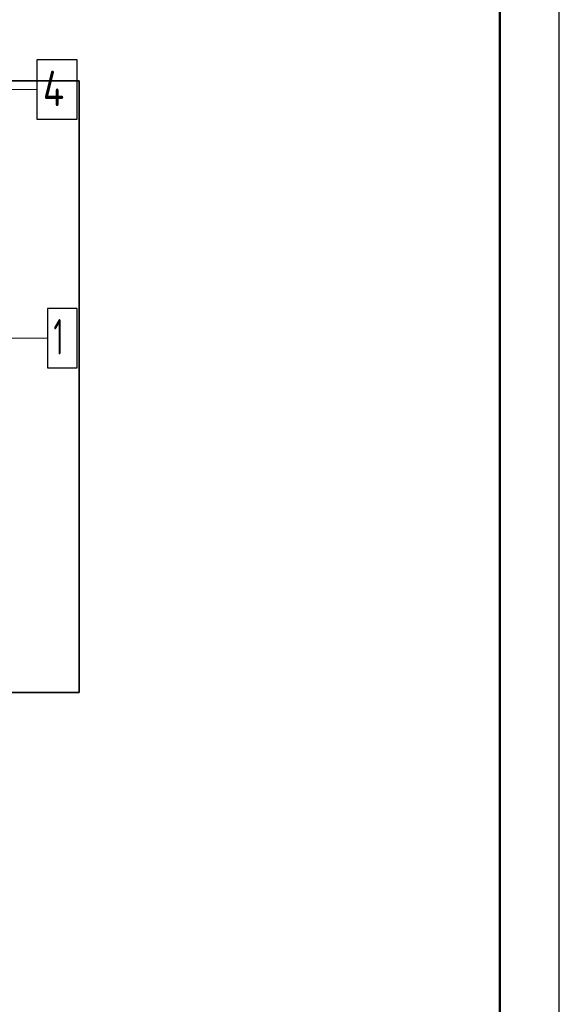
# Model space of a CAD drawing. Header units: millimetres. Extents: x 0 to 42000, y 0 to 29700.
# Tile 19 of 30: x 37452 to 42000, y 8298 to 16597. Entities that reach past the tile are written whole.
import ezdxf

# ---------------------------------------------------------------- set-up
doc = ezdxf.new("R2010")
doc.units = ezdxf.units.MM
for name, color, linetype, lineweight in [('S1 Продольная арматура', 52, 'Continuous', 25), ('Standard', 7, 'Continuous', 25), ('Позиционная метка линия выноска', 7, 'Continuous', 13), ('Хомут', 52, 'Continuous', 25)]:
    doc.layers.add(name, color=color, linetype=linetype, lineweight=lineweight)
doc.styles.add('ISOCPEUR', font='txt')

msp = doc.modelspace()

# ---------------------------------------------------------------- linework, layer by layer
at = {"layer": 'S1 Продольная арматура', "color": 7, "linetype": 'Continuous', "lineweight": 25, "transparency": 33554687}
msp.add_lwpolyline([(37687.4, 13663.9), (37937.4, 13663.9), (37937.4, 14163.9), (37687.4, 14163.9), (37687.4, 13663.9)], dxfattribs=at)
at = {"layer": 'Standard', "color": 7, "linetype": 'Continuous', "lineweight": 25, "transparency": 33554687}
msp.add_lwpolyline([(0, 0), (42000, 0), (42000, 29700), (0, 29700), (0, 0)], close=True, dxfattribs=at)
at = {"layer": 'Standard', "color": 7, "linetype": 'Continuous', "lineweight": 50, "transparency": 33554687}
msp.add_lwpolyline([(2000, 29200), (41500, 29200), (41500, 500), (2000, 500), (2000, 29200)], close=True, dxfattribs=at)
at = {"layer": 'Standard', "color": 7, "linetype": 'Continuous', "lineweight": 13, "transparency": 33554687}
msp.add_lwpolyline([(41500, 29200), (23000, 29200), (23000, 6000), (41500, 6000), (41500, 29200)], dxfattribs=at)
at = {"layer": 'Standard', "color": 254, "linetype": 'Continuous', "lineweight": 35, "true_color": 0xc4c4ff, "transparency": 33554687}
msp.add_lwpolyline([(27411.9, 10926.4), (37953.3, 10926.4), (37953.3, 16081.3), (27411.9, 16081.3), (27411.9, 10926.4)], dxfattribs=at)
at = {"layer": 'Позиционная метка линия выноска', "color": 7, "linetype": 'Continuous', "lineweight": 13, "transparency": 33554687}
msp.add_line((35277.4, 13913.9), (37687.4, 13913.9), dxfattribs=at)
msp.add_lwpolyline([(37597.4, 16007.2), (33770.8, 16007.2), (33770.8, 13413.9), (33370.8, 13413.9)], dxfattribs=at)
at = {"layer": 'Хомут', "color": 7, "linetype": 'Continuous', "lineweight": 25, "transparency": 33554687}
msp.add_lwpolyline([(37597.4, 15757.2), (37937.4, 15757.2), (37937.4, 16257.2), (37597.4, 16257.2), (37597.4, 15757.2)], dxfattribs=at)

# ---------------------------------------------------------------- texts
at = {"layer": 'S1 Продольная арматура', "color": 7, "linetype": 'Continuous', "lineweight": 13, "transparency": 33554687, "insert": (37737.4, 13773.9), "char_height": 300, "width": 233.333, "attachment_point": 7, "style": 'ISOCPEUR'}
msp.add_mtext('\\W0.56;1', dxfattribs=at)
at = {"layer": 'Хомут', "color": 7, "linetype": 'Continuous', "lineweight": 13, "transparency": 33554687, "insert": (37647.4, 15867.2), "char_height": 300, "width": 359.848, "attachment_point": 7, "style": 'ISOCPEUR'}
msp.add_mtext('\\W0.80;4', dxfattribs=at)

doc.saveas('drawing.dxf')
